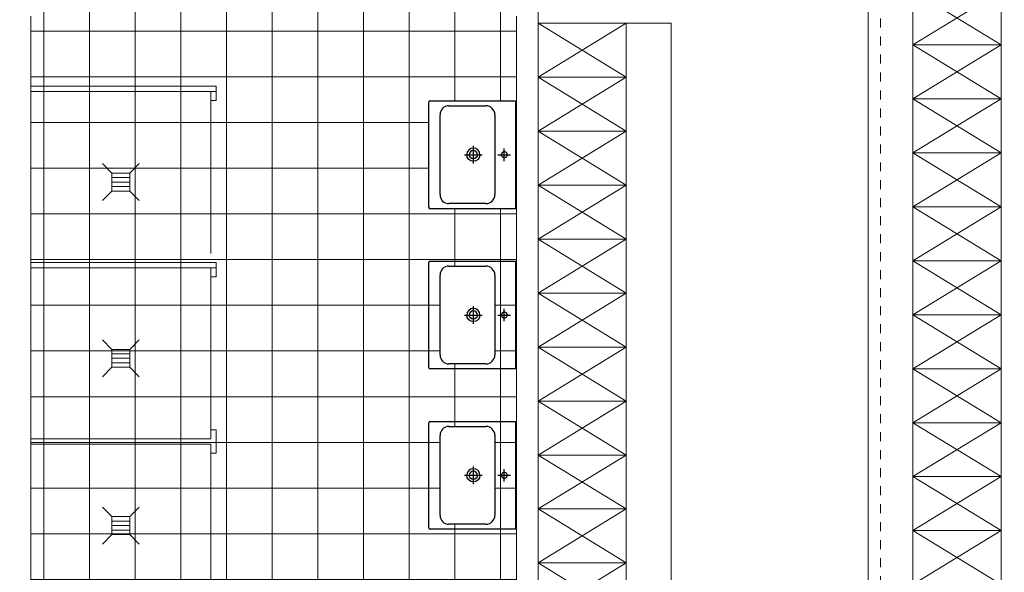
# Model space of a CAD drawing. Header units: millimetres. Extents: x -604189 to 881711, y -381903 to -7297.
# Tile 130 of 256: x -590526 to -585051, y -169922 to -166850. Entities that reach past the tile are written whole.
import ezdxf

# ---------------------------------------------------------------- set-up
doc = ezdxf.new("R2010")
doc.units = ezdxf.units.MM
doc.header["$LTSCALE"] = 100
doc.linetypes.add('0.5_0.5', pattern=[1, 0.5, -0.5])
doc.linetypes.add('ACAD_ISO04W100', pattern=[30.5, 24, -3, 0.5, -3])
doc.layers.get('Defpoints').update_dxf_attribs({"color": 30})
for name, color, linetype, lineweight in [('2D - Ogólne_Nr_Pióra__10', 14, 'Continuous', 0), ('Konstrukcja - Ściany zew_Nr_Pióra__1', 155, 'Continuous', 35), ('Konstrukcja - Ściany zew_Nr_Pióra__41', 143, 'Continuous', 15), ('sciany zewnetrzne_Nr_Pióra__10', 14, 'Continuous', 0), ('strop osie', 80, 'ACAD_ISO04W100', 5), ('wyposazenie_Nr_Pióra__10', 14, 'Continuous', 0)]:
    doc.layers.add(name, color=color, linetype=linetype, lineweight=lineweight)
doc.layers.add('OPIS', color=7, linetype='Continuous')
doc.styles.get("Standard").update_dxf_attribs({"font": 'romans.shx', "width": 0.5})
doc.linetypes.add('Fala', pattern='A,0,0,[1,72_Sulnówko_POWYK_06_A_20141212_rys_21.Shx,S=0.223986,R=0,X=0,Y=0],-28.222222,0', length=28.222222)
doc.dimstyles.new('1 50', dxfattribs={"dimtxt": 150, "dimasz": 80, "dimexe": 1, "dimexo": 1, "dimgap": 20, "dimtad": 1, "dimdec": 0, "dimlfac": 0.1, "dimtxsty": 'Standard', "dimblk": 'ARCHTICK', "dimcen": 200, "dimclrd": 2, "dimadec": 1, "dimazin": 0, "dimtfac": 1, "dimtdec": 0, "dimtmove": 0, "dimatfit": 3, "dimldrblk": 'ARCHTICK', "dimfxl": 120, "dimfxlon": 1, "dimtfill": 1, "dimarcsym": 0})

# ---------------------------------------------------------------- blocks, each defined once
blk = doc.blocks.new('_ArchTick')
at = {"layer": 'strop osie', "color": 0, "const_width": 0.15}
blk.add_lwpolyline([(-0.5, -0.5), (0.5, 0.5)], dxfattribs=at)
blk = doc.blocks.new('*D3294')
at = {"layer": 'Defpoints', "color": 0, "linetype": 'ByBlock', "lineweight": 5, "transparency": 16777216}
for p in [(-595783.1, -159420.3), (-593748.9, -159420.3), (-552118.9, -179940.3)]:
    blk.add_point(p, dxfattribs=at)
at = {"layer": 'OPIS', "color": 0, "linetype": 'Continuous', "lineweight": -2, "transparency": 16777216}
for p, q in [((-595723.1, -159420.3), (-595784.1, -159420.3)), ((-595723.1, -179940.3), (-595784.1, -179940.3))]:
    blk.add_line(p, q, dxfattribs=at)
at = {"layer": 'OPIS', "color": 2, "lineweight": -2, "transparency": 16777216}
blk.add_line((-595783.1, -179940.3), (-595783.1, -159420.3), dxfattribs=at)
at = {"layer": 'OPIS', "color": 2, "linetype": 'ByBlock', "lineweight": -2, "transparency": 16777216, "xscale": 80, "yscale": 80, "zscale": 80}
for p, rotation in [((-595783.1, -159420.3), 90), ((-595783.1, -179940.3), 270)]:
    blk.add_blockref('_ArchTick', p, dxfattribs=dict(at, rotation=rotation))
at = {"layer": 'OPIS', "color": 0, "linetype": 'ByBlock', "lineweight": 13, "transparency": 16777216, "insert": (-595878.1, -169680.3), "char_height": 150, "attachment_point": 5, "rotation": 90, "bg_fill": 3, "box_fill_scale": 1.1, "bg_fill_color": 256, "bg_fill_true_color": 13158600, "bg_fill_transparency": 0}
blk.add_mtext('2052', dxfattribs=at)

msp = doc.modelspace()

# ---------------------------------------------------------------- hatches: boundary and pattern name
at = {"layer": 'OPIS', "linetype": 'ByBlock', "lineweight": 15}
h = msp.add_hatch(dxfattribs=at)
h.set_pattern_fill('ANSI37', color=0, scale=80, angle=45)
h.set_pattern_definition([(90, (-306927.96, 32475.8), (-254, 0), []), (180, (-306927.96, 32475.8), (-3e-14, -254), [])])
edge = h.paths.add_edge_path()
edge.add_arc((-587934.1, -167378.9), 50, 0, 90)
edge.add_line((-587934.1, -167328.9), (-588139.1, -167328.9))
edge.add_arc((-588139.1, -167378.9), 50, 89.9996, 180)
edge.add_line((-588189.1, -167378.9), (-588189.1, -167822.9))
edge.add_arc((-588139.1, -167822.9), 50, 180, 270)
edge.add_line((-588139.1, -167872.9), (-587934.1, -167872.9))
edge.add_arc((-587934.1, -167822.9), 50, 270.0014, 360)
edge.add_line((-587884.1, -167822.9), (-587884.1, -167378.9))
edge = h.paths.add_edge_path()
edge.add_arc((-587934.1, -167378.9), 50, 0, 90)
edge.add_line((-587934.1, -167328.9), (-588139.1, -167328.9))
edge.add_arc((-588139.1, -167378.9), 50, 89.9996, 180)
edge.add_line((-588189.1, -167378.9), (-588189.1, -167822.9))
edge.add_arc((-588139.1, -167822.9), 50, 180, 270)
edge.add_line((-588139.1, -167872.9), (-587934.1, -167872.9))
edge.add_arc((-587934.1, -167822.9), 50, 270.0014, 360)
edge.add_line((-587884.1, -167822.9), (-587884.1, -167378.9))
edge = h.paths.add_edge_path()
edge.add_line((-588244.1, -167300.9), (-587769.1, -167300.9))
edge.add_line((-587769.1, -167300.9), (-587769.1, -167900.9))
edge.add_line((-587769.1, -167900.9), (-588243.8, -167900.9))
edge.add_arc((-588244.1, -167892.9), 8, 180, 272.1285, ccw=False)
edge.add_line((-588252.1, -167892.9), (-588252.1, -167308.9))
edge.add_arc((-588244.1, -167308.9), 8, 90.0036, 180, ccw=False)
h.paths.add_polyline_path([(-589864.9, -164217.8), (-589865, -164223.1), (-589865.1, -164228.4), (-589865.2, -164233.6), (-589865.2, -164238.9), (-589865.3, -164244.1), (-589865.4, -164249.4), (-589865.5, -164254.7), (-589865.6, -164259.9), (-589865.7, -164265.2), (-589865.8, -164270.5), (-589865.9, -164275.7), (-589866, -164281), (-589866.1, -164286.2), (-589866.2, -164291.5), (-589866.3, -164296.8), (-589866.4, -164302), (-589866.5, -164307.3), (-589866.6, -164312.6), (-589866.7, -164317.8), (-589866.9, -164323.1), (-589867, -164328.3), (-589867.1, -164333.6), (-589867.2, -164338.9), (-589867.4, -164344.1), (-589867.5, -164349.4), (-589867.6, -164354.7), (-589867.8, -164359.9), (-589867.9, -164365.2), (-589868, -164370.4), (-589868.2, -164375.7), (-589868.3, -164381), (-589868.5, -164386.2), (-589868.6, -164391.5), (-589868.8, -164396.7), (-589869, -164402), (-590219.5, -164402), (-590219.7, -164396.2), (-590219.8, -164390.4), (-590220, -164384.6), (-590220.2, -164378.8), (-590220.3, -164373), (-590220.5, -164367.2), (-590220.6, -164361.4), (-590220.8, -164355.6), (-590220.9, -164349.8), (-590221.1, -164343.9), (-590221.2, -164338.1), (-590221.4, -164332.3), (-590221.5, -164326.5), (-590221.6, -164320.7), (-590221.8, -164314.9), (-590221.9, -164309.1), (-590222, -164303.3), (-590222.2, -164297.5), (-590222.3, -164291.7), (-590222.4, -164285.9), (-590222.5, -164280.1), (-590222.6, -164274.3), (-590222.7, -164268.5), (-590222.8, -164262.7), (-590222.9, -164256.8), (-590223, -164251), (-590223.1, -164245.2), (-590223.2, -164239.4), (-590223.3, -164233.6), (-590223.4, -164227.8), (-590223.5, -164222), (-590223.5, -164216.2), (-590223.6, -164210.4), (-590223.7, -164204.6), (-590223.8, -164198.8), (-590223.8, -164193), (-590223.9, -164187.2), (-590223.9, -164181.4), (-590224, -164175.5), (-590224.1, -164169.7), (-590224.1, -164163.9), (-590224.1, -164158.1), (-590224.2, -164152.3), (-590224.2, -164146.5), (-590224.3, -164140.7), (-590224.3, -164134.9), (-590224.3, -164129.1), (-590224.4, -164123.3), (-590224.4, -164117.5), (-590224.4, -164111.7), (-590224.4, -164105.8), (-590224.5, -164100), (-590224.5, -164094.2), (-590224.5, -164088.4), (-590224.5, -164082.6), (-590224.4, -164076.8), (-590224.4, -164071), (-590224.3, -164065.2), (-590224.3, -164059.4), (-590224.2, -164053.6), (-590224.1, -164047.8), (-590223.9, -164042), (-590223.8, -164036.2), (-590223.6, -164030.4), (-590223.4, -164024.6), (-590223.2, -164018.7), (-590222.9, -164012.9), (-590222.6, -164007.1), (-590222.3, -164001.3), (-590222, -163995.5), (-590221.6, -163989.7), (-590221.2, -163984), (-590220.8, -163978.2), (-590220.3, -163972.4), (-590219.8, -163966.6), (-590219.1, -163960.8), (-590218.4, -163955.1), (-590217.6, -163949.3), (-590216.7, -163943.6), (-590215.6, -163937.9), (-590214.4, -163932.2), (-590212.9, -163926.6), (-590211.3, -163921), (-590209.4, -163915.5), (-590207.2, -163910.1), (-590204.7, -163904.9), (-590201.9, -163899.8), (-590198.6, -163895), (-590194.9, -163890.6), (-590190.7, -163886.6), (-590186.1, -163883), (-590181.2, -163879.8), (-590176.1, -163877.1), (-590170.8, -163874.8), (-590165.3, -163872.8), (-590159.8, -163871.1), (-590154.2, -163869.6), (-590148.5, -163868.4), (-590142.7, -163867.4), (-590137, -163866.6), (-590131.2, -163865.9), (-590125.5, -163865.3), (-590119.7, -163864.8), (-590113.9, -163864.3), (-590108.1, -163864), (-590102.3, -163863.6), (-590096.5, -163863.4), (-590090.7, -163863.2), (-590084.9, -163863), (-590079.1, -163862.9), (-590073.3, -163862.8), (-590067.5, -163862.8), (-590061.6, -163862.7), (-590055.8, -163862.7), (-590050, -163862.7), (-590044.2, -163862.7), (-590039, -163862.7), (-590033.7, -163862.7), (-590028.4, -163862.7), (-590023.2, -163862.7), (-590017.9, -163862.8), (-590012.6, -163862.9), (-590007.4, -163862.9), (-590002.1, -163863.1), (-589996.9, -163863.2), (-589991.6, -163863.4), (-589986.3, -163863.6), (-589981.1, -163863.9), (-589975.8, -163864.2), (-589970.6, -163864.6), (-589965.3, -163865.1), (-589960.1, -163865.6), (-589954.9, -163866.2), (-589949.6, -163866.8), (-589944.4, -163867.6), (-589939.3, -163868.6), (-589934.1, -163869.7), (-589929, -163871), (-589924, -163872.5), (-589919, -163874.2), (-589914.2, -163876.3), (-589909.4, -163878.6), (-589904.9, -163881.3), (-589900.6, -163884.3), (-589896.6, -163887.7), (-589892.9, -163891.4), (-589889.5, -163895.5), (-589886.6, -163899.8), (-589884, -163904.4), (-589881.6, -163909.1), (-589879.6, -163914), (-589877.8, -163918.9), (-589876.2, -163923.9), (-589874.9, -163929), (-589873.6, -163934.1), (-589872.6, -163939.3), (-589871.6, -163944.5), (-589870.8, -163949.7), (-589870, -163954.9), (-589869.4, -163960.1), (-589868.8, -163965.3), (-589868.3, -163970.6), (-589867.8, -163975.8), (-589867.4, -163981.1), (-589867, -163986.3), (-589866.7, -163991.6), (-589866.4, -163996.8), (-589866.1, -164002.1), (-589865.8, -164007.3), (-589865.5, -164012.6), (-589865.3, -164017.8), (-589865.1, -164023.1), (-589864.9, -164028.4), (-589864.8, -164033.6), (-589864.6, -164038.9), (-589864.5, -164044.1), (-589864.4, -164049.4), (-589864.3, -164054.7), (-589864.2, -164059.9), (-589864.1, -164065.2), (-589864, -164070.5), (-589864, -164075.7), (-589864, -164081), (-589864, -164086.2), (-589864, -164091.5), (-589864, -164096.8), (-589864, -164102), (-589864, -164107.3), (-589864, -164112.6), (-589864.1, -164117.8), (-589864.1, -164123.1), (-589864.1, -164128.4), (-589864.1, -164133.6), (-589864.2, -164138.9), (-589864.2, -164144.1), (-589864.2, -164149.4), (-589864.3, -164154.7), (-589864.3, -164159.9), (-589864.4, -164165.2), (-589864.4, -164170.5), (-589864.4, -164175.7), (-589864.5, -164181), (-589864.6, -164186.3), (-589864.6, -164191.5), (-589864.7, -164196.8), (-589864.7, -164202), (-589864.8, -164207.3), (-589864.9, -164212.6)])
h.paths.add_polyline_path([(-590463.9, -164407.1), (-587763.9, -164407.1), (-587763.9, -162910.8), (-590463.9, -162910.8)])
h.paths.add_polyline_path([(-590295.7, -164839.2), (-590289.9, -164839.1), (-590284.1, -164839), (-590278.3, -164838.9), (-590272.5, -164838.9), (-590266.7, -164838.8), (-590260.9, -164838.7), (-590255.1, -164838.6), (-590249.3, -164838.5), (-590243.5, -164838.5), (-590237.6, -164838.4), (-590231.8, -164838.3), (-590226, -164838.3), (-590220.2, -164838.2), (-590214.4, -164838.1), (-590208.6, -164838.1), (-590202.8, -164838), (-590197, -164838), (-590191.2, -164838), (-590185.4, -164837.9), (-590179.6, -164837.9), (-590173.8, -164837.8), (-590168, -164837.8), (-590162.1, -164837.8), (-590156.3, -164837.8), (-590150.5, -164837.7), (-590144.7, -164837.7), (-590138.9, -164837.7), (-590133.1, -164837.7), (-590127.3, -164837.7), (-590121.5, -164837.7), (-590115.7, -164837.7), (-590109.9, -164837.7), (-590104.1, -164837.8), (-590098.3, -164837.9), (-590092.5, -164838), (-590086.6, -164838.1), (-590080.8, -164838.2), (-590075, -164838.4), (-590069.2, -164838.6), (-590063.4, -164838.8), (-590057.6, -164839), (-590051.8, -164839.2), (-590046, -164839.5), (-590040.2, -164839.8), (-590034.4, -164840.1), (-590028.6, -164840.5), (-590022.8, -164840.9), (-590017, -164841.3), (-590011.2, -164841.8), (-590005.5, -164842.4), (-589999.7, -164843), (-589993.9, -164843.7), (-589988.2, -164844.5), (-589982.4, -164845.5), (-589976.7, -164846.5), (-589971.1, -164847.8), (-589965.4, -164849.2), (-589959.9, -164850.8), (-589954.4, -164852.7), (-589949, -164854.9), (-589943.7, -164857.4), (-589938.7, -164860.3), (-589933.9, -164863.6), (-589929.5, -164867.3), (-589925.4, -164871.5), (-589921.8, -164876), (-589918.7, -164880.9), (-589916, -164886), (-589913.6, -164891.4), (-589911.6, -164896.8), (-589909.9, -164902.4), (-589908.5, -164908), (-589907.3, -164913.7), (-589906.3, -164919.4), (-589905.5, -164925.1), (-589904.8, -164930.9), (-589904.2, -164936.7), (-589903.6, -164942.5), (-589903.2, -164948.3), (-589902.8, -164954.1), (-589902.5, -164959.9), (-589902.3, -164965.7), (-589902.1, -164971.5), (-589901.9, -164977.3), (-589901.8, -164983.1), (-589901.7, -164988.9), (-589901.6, -164994.7), (-589901.6, -165000.5), (-589901.6, -165006.3), (-589901.6, -165012.1), (-589901.6, -165017.9), (-589901.6, -165023.2), (-589901.6, -165028.4), (-589901.6, -165033.7), (-589901.6, -165039), (-589901.7, -165044.2), (-589901.7, -165049.5), (-589901.8, -165054.8), (-589901.9, -165060), (-589902.1, -165065.3), (-589902.3, -165070.5), (-589902.5, -165075.8), (-589902.8, -165081.1), (-589903.1, -165086.3), (-589903.5, -165091.6), (-589903.9, -165096.8), (-589904.5, -165102), (-589905, -165107.3), (-589905.7, -165112.5), (-589906.5, -165117.7), (-589907.4, -165122.9), (-589908.5, -165128), (-589909.8, -165133.1), (-589911.3, -165138.2), (-589913.1, -165143.1), (-589915.1, -165148), (-589917.5, -165152.7), (-589920.1, -165157.2), (-589923.1, -165161.6), (-589926.5, -165165.6), (-589930.3, -165169.3), (-589934.3, -165172.6), (-589938.7, -165175.6), (-589943.3, -165178.2), (-589948, -165180.5), (-589952.8, -165182.5), (-589957.8, -165184.3), (-589962.8, -165185.9), (-589967.9, -165187.3), (-589973, -165188.5), (-589978.2, -165189.6), (-589983.3, -165190.5), (-589988.5, -165191.4), (-589993.7, -165192.1), (-589999, -165192.7), (-590004.2, -165193.3), (-590009.4, -165193.8), (-590014.7, -165194.3), (-590019.9, -165194.7), (-590025.2, -165195.1), (-590030.4, -165195.5), (-590035.7, -165195.8), (-590040.9, -165196.1), (-590046.2, -165196.3), (-590051.5, -165196.6), (-590056.7, -165196.8), (-590062, -165197), (-590067.2, -165197.2), (-590072.5, -165197.4), (-590077.8, -165197.5), (-590083, -165197.7), (-590088.3, -165197.8), (-590093.5, -165197.9), (-590098.8, -165198), (-590104.1, -165198), (-590109.3, -165198.1), (-590114.6, -165198.1), (-590119.9, -165198.2), (-590125.1, -165198.2), (-590130.4, -165198.2), (-590135.6, -165198.2), (-590140.9, -165198.2), (-590146.2, -165198.1), (-590151.4, -165198.1), (-590156.7, -165198.1), (-590162, -165198.1), (-590167.2, -165198), (-590172.5, -165198), (-590177.8, -165198), (-590183, -165197.9), (-590188.3, -165197.9), (-590193.5, -165197.9), (-590198.8, -165197.8), (-590204.1, -165197.8), (-590209.3, -165197.7), (-590214.6, -165197.7), (-590219.9, -165197.6), (-590225.1, -165197.6), (-590230.4, -165197.5), (-590235.6, -165197.5), (-590240.9, -165197.4), (-590246.2, -165197.3), (-590251.4, -165197.3), (-590256.7, -165197.2), (-590262, -165197.1), (-590267.2, -165197.1), (-590272.5, -165197), (-590277.8, -165196.9), (-590283, -165196.8), (-590288.3, -165196.7), (-590293.5, -165196.7), (-590298.8, -165196.6), (-590304.1, -165196.5), (-590309.3, -165196.4), (-590314.6, -165196.3), (-590319.9, -165196.2), (-590325.1, -165196.1), (-590330.4, -165196), (-590335.6, -165195.9), (-590340.9, -165195.8), (-590346.2, -165195.6), (-590351.4, -165195.5), (-590356.7, -165195.4), (-590362, -165195.3), (-590367.2, -165195.2), (-590372.5, -165195), (-590377.7, -165194.9), (-590383, -165194.8), (-590388.3, -165194.7), (-590393.5, -165194.5), (-590398.8, -165194.4), (-590404, -165194.2), (-590409.3, -165194.1), (-590414.6, -165194), (-590419.8, -165193.8), (-590425.1, -165193.7), (-590430.4, -165193.5), (-590435.6, -165193.3), (-590440.9, -165193.2), (-590440.9, -164842.7), (-590435.1, -164842.5), (-590429.3, -164842.3), (-590423.5, -164842.1), (-590417.7, -164842), (-590411.8, -164841.8), (-590406, -164841.7), (-590400.2, -164841.5), (-590394.4, -164841.3), (-590388.6, -164841.2), (-590382.8, -164841), (-590377, -164840.9), (-590371.2, -164840.8), (-590365.4, -164840.6), (-590359.6, -164840.5), (-590353.8, -164840.4), (-590348, -164840.2), (-590342.2, -164840.1), (-590336.4, -164840), (-590330.6, -164839.9), (-590324.8, -164839.8), (-590318.9, -164839.6), (-590313.1, -164839.5), (-590307.3, -164839.4), (-590301.5, -164839.3)])
edge = h.paths.add_edge_path()
edge.add_arc((-590093.9, -162268.5), 50, 0, 90.0004)
edge.add_line((-590093.9, -162218.5), (-590298.9, -162218.5))
edge.add_arc((-590298.9, -162268.5), 50, 90.0009, 180)
edge.add_line((-590348.9, -162268.5), (-590348.9, -162712.5))
edge.add_arc((-590298.9, -162712.5), 50, 180, 270.0022)
edge.add_line((-590298.9, -162762.5), (-590093.9, -162762.5))
edge.add_arc((-590093.9, -162712.5), 50, 270.0009, 360)
edge.add_line((-590043.9, -162712.5), (-590043.9, -162268.5))
edge = h.paths.add_edge_path()
edge.add_arc((-590093.9, -161668.5), 50, 0, 90.0004)
edge.add_line((-590093.9, -161618.5), (-590298.9, -161618.5))
edge.add_arc((-590298.9, -161668.5), 50, 90.0009, 180)
edge.add_line((-590348.9, -161668.5), (-590348.9, -162112.5))
edge.add_arc((-590298.9, -162112.5), 50, 180, 270.0022)
edge.add_line((-590298.9, -162162.5), (-590093.9, -162162.5))
edge.add_arc((-590093.9, -162112.5), 50, 270.0009, 360)
edge.add_line((-590043.9, -162112.5), (-590043.9, -161668.5))
h.paths.add_polyline_path([(-590463.9, -162790.5), (-587763.9, -162790.5), (-587763.9, -161590.5), (-590463.9, -161590.5)])
edge = h.paths.add_edge_path()
edge.add_arc((-588139.1, -168270), 50, 89.9996, 180)
edge.add_line((-588189.1, -168270), (-588189.1, -168714))
edge.add_arc((-588139.1, -168714), 50, 180, 270)
edge.add_line((-588139.1, -168764), (-587934.1, -168764))
edge.add_arc((-587934.1, -168714), 50, 270.0014, 360)
edge.add_line((-587884.1, -168714), (-587884.1, -168270))
edge.add_arc((-587934.1, -168270), 50, 0, 90)
edge.add_line((-587934.1, -168220), (-588139.1, -168220))
edge = h.paths.add_edge_path()
edge.add_arc((-587934.1, -169161.1), 50, 0, 90)
edge.add_line((-587934.1, -169111.1), (-588139.1, -169111.1))
edge.add_arc((-588139.1, -169161.1), 50, 89.9996, 180)
edge.add_line((-588189.1, -169161.1), (-588189.1, -169605.1))
edge.add_arc((-588139.1, -169605.1), 50, 180, 270)
edge.add_line((-588139.1, -169655.1), (-587934.1, -169655.1))
edge.add_arc((-587934.1, -169605.1), 50, 270.0014, 360)
edge.add_line((-587884.1, -169605.1), (-587884.1, -169161.1))
edge = h.paths.add_edge_path()
edge.add_arc((-588139.1, -170052.1), 50, 89.9996, 180)
edge.add_line((-588189.1, -170052.1), (-588189.1, -170496.1))
edge.add_arc((-588139.1, -170496.1), 50, 180, 270)
edge.add_line((-588139.1, -170546.1), (-587934.1, -170546.2))
edge.add_arc((-587934.1, -170496.2), 50, 270.0014, 360)
edge.add_line((-587884.1, -170496.2), (-587884.1, -170052.2))
edge.add_arc((-587934.1, -170052.2), 50, 0, 90)
edge.add_line((-587934.1, -170002.2), (-588139.1, -170002.1))
edge = h.paths.add_edge_path()
edge.add_arc((-588139.1, -170943.2), 50, 89.9996, 180)
edge.add_line((-588189.1, -170943.2), (-588189.1, -171387.2))
edge.add_arc((-588139.1, -171387.2), 50, 180, 270)
edge.add_line((-588139.1, -171437.2), (-587934.1, -171437.2))
edge.add_arc((-587934.1, -171387.2), 50, 270.0014, 360)
edge.add_line((-587884.1, -171387.2), (-587884.1, -170943.2))
edge.add_arc((-587934.1, -170943.2), 50, 0, 90)
edge.add_line((-587934.1, -170893.2), (-588139.1, -170893.2))
h.paths.add_polyline_path([(-587763.9, -164527.3), (-590463.9, -164527.3), (-590463.9, -171970.3), (-587763.9, -171970.3)])

# ---------------------------------------------------------------- linework, layer by layer
at = {"layer": 'Konstrukcja - Ściany zew_Nr_Pióra__1', "color": 0, "linetype": 'Continuous', "lineweight": 18}
for p, q in [((-585068.9, -161590.5), (-585068.9, -171970.3)), ((-587643.9, -166730.5), (-587643.9, -171970.3)), ((-590463.9, -166830.5), (-590463.9, -171970.3)), ((-587763.9, -171970.3), (-587763.9, -166830.5))]:
    msp.add_line(p, q, dxfattribs=at)

# ---------------------------------------------------------------- next in the draw order: dimensions: what is measured, and where the dimension line sits
at = {"layer": 'OPIS', "color": 0, "linetype": 'ByBlock', "lineweight": 13}
dim = msp.add_linear_dim(base=(-595783.1, -159420.3), p1=(-552118.9, -179940.3), p2=(-593748.9, -159420.3), angle=90, dimstyle='1 50', override={"dimtmove": 1, "dimfxl": 60, "dimarcsym": 1}, dxfattribs=at)
dim.commit()
dim.dimension.update_dxf_attribs({"geometry": '*D3294', "text_midpoint": (-595878.1, -169680.3)})

# ---------------------------------------------------------------- next in the draw order: hatches: boundary and pattern name
at = {"layer": 'OPIS', "linetype": '0.5_0.5', "lineweight": 13}
h = msp.add_hatch(dxfattribs=at)
h.set_pattern_fill('ANSI37', color=0, scale=130)
h.set_pattern_definition([(45, (-597218.54, 256668.8), (-291.85832, 291.85832), []), (135, (-597218.54, 256668.8), (-291.85832, -291.85832), [])])
edge = h.paths.add_edge_path(flags=16)
edge.add_line((-570958.9, -168985.3), (-571058.9, -168985.3))
edge.add_line((-571058.9, -168985.3), (-572598.9, -168985.3))
edge.add_line((-572598.9, -168985.3), (-572598.9, -170470.3))
edge.add_line((-572598.9, -170470.3), (-570825.8, -170470.3))
edge.add_arc((-570508.9, -170339.1), 342.9, 180, 202.4936, ccw=False)
edge.add_arc((-570508.9, -170339.1), 342.9, 90, 180, ccw=False)
edge.add_line((-570508.9, -169996.2), (-570508.9, -169764.7))
edge.add_arc((-570058.9, -168985.3), 900, 180, 240, ccw=False)
edge = h.paths.add_edge_path(flags=17)
edge.add_line((-569358.9, -170085.3), (-569358.9, -168985.3))
edge.add_line((-569358.9, -168985.3), (-569358.9, -168985.3))
edge.add_line((-569358.9, -168985.3), (-569958.9, -168985.3))
edge.add_line((-569958.9, -168985.3), (-570058.9, -168985.3))
edge.add_line((-570058.9, -168985.3), (-570058.9, -168925.3))
edge.add_line((-570058.9, -168925.3), (-569958.9, -168925.3))
edge.add_line((-569958.9, -168925.3), (-569958.9, -168865.3))
edge.add_line((-569958.9, -168865.3), (-569358.9, -168865.3))
edge.add_line((-569358.9, -168865.3), (-569358.9, -166865.3))
edge.add_line((-569358.9, -166865.3), (-574098.9, -166865.3))
edge.add_line((-574098.9, -166865.3), (-574098.9, -171970.3))
edge.add_line((-574098.9, -171970.3), (-572608.9, -171970.3))
edge.add_line((-572608.9, -171970.3), (-571504.9, -170590.3))
edge.add_line((-571504.9, -170590.3), (-572718.9, -170590.3))
edge.add_line((-572718.9, -170590.3), (-572718.9, -168865.3))
edge.add_line((-572718.9, -168865.3), (-571058.9, -168865.3))
edge.add_line((-571058.9, -168865.3), (-571058.9, -168925.3))
edge.add_line((-571058.9, -168925.3), (-570958.9, -168925.3))
edge.add_line((-570958.9, -168925.3), (-570958.9, -168985.3))
edge.add_arc((-570058.9, -168985.3), 900, 180, 240)
edge.add_line((-570508.9, -169764.7), (-570508.9, -169996.2))
edge.add_arc((-570508.9, -170339.1), 342.9, 0, 90, ccw=False)
edge.add_arc((-570508.9, -170339.1), 342.9, 208.9799, 360, ccw=False)
edge.add_line((-570808.9, -170505.3), (-570808.9, -171171.1))
edge.add_arc((-570808.9, -171220.3), 49.2, 0, 90, ccw=False)
edge.add_arc((-570808.9, -171220.3), 49.2, 270, 360, ccw=False)
edge.add_line((-570808.9, -171269.5), (-570808.9, -171970.3))
edge.add_line((-570808.9, -171970.3), (-569358.9, -171970.3))
edge.add_line((-569358.9, -171970.3), (-569358.9, -170085.3))
h.paths.add_polyline_path([(-561118.9, -159870.3), (-590334.7, -159870.3), (-590334.7, -161470.3), (-562318.9, -161470.3), (-562318.9, -172095.3), (-561118.9, -172095.3), (-561118.9, -168350.3), (-552073.9, -168350.3), (-552073.9, -167150.3), (-561118.9, -167150.3)])
h.paths.add_polyline_path([(-572856.9, -169813.7), (-569451.1, -169813.7), (-569451.1, -169408.7), (-572856.9, -169408.7)], flags=16)

# ---------------------------------------------------------------- next in the draw order: linework, layer by layer
at = {"color": 0, "linetype": '0.5_0.5', "lineweight": 9}
msp.add_line((-585740.3, -157543.3), (-585740.3, -174408.4), dxfattribs=at)
at = {"color": 0}
for p, q in [((-588252.1, -167892.9), (-588252.1, -167308.9)), ((-588244.1, -167300.9), (-587769.1, -167300.9)), ((-587769.1, -167300.9), (-587769.1, -167900.9)), ((-588189.1, -167822.9), (-588189.1, -167378.9)), ((-588139.1, -167328.9), (-587934.1, -167328.9)), ((-587884.1, -167378.9), (-587884.1, -167822.9)), ((-587934.1, -167872.9), (-588139.1, -167872.9)), ((-587769.1, -167900.9), (-588244.1, -167900.9)), ((-588252.1, -168784), (-588252.1, -168200)), ((-588244.1, -168192), (-587769.1, -168192)), ((-587769.1, -168192), (-587769.1, -168792)), ((-588139.1, -168220), (-587934.1, -168220)), ((-588189.1, -168714), (-588189.1, -168270)), ((-587884.1, -168270), (-587884.1, -168714)), ((-587769.1, -168792), (-588244.1, -168792)), ((-587934.1, -168764), (-588139.1, -168764)), ((-588252.1, -169675.1), (-588252.1, -169091.1)), ((-588244.1, -169083.1), (-587769.1, -169083.1)), ((-588139.1, -169111.1), (-587934.1, -169111.1)), ((-587769.1, -169083.1), (-587769.1, -169683.1)), ((-588189.1, -169605.1), (-588189.1, -169161.1)), ((-587884.1, -169161.1), (-587884.1, -169605.1)), ((-587934.1, -169655.1), (-588139.1, -169655.1)), ((-587769.1, -169683.1), (-588244.1, -169683.1))]:
    msp.add_line(p, q, dxfattribs=at)
for points in [[(-587967, -167600.9), (-587969.8, -167586.9), (-587977.7, -167575), (-587989.6, -167567.2), (-588003.6, -167564.3), (-588017.6, -167567.2), (-588029.5, -167575), (-588037.4, -167586.9), (-588040.2, -167600.9)], [(-587967, -167600.9), (-587969.8, -167614.9), (-587977.7, -167626.8), (-587989.6, -167634.7), (-588003.6, -167637.5), (-588017.6, -167634.7), (-588029.5, -167626.8), (-588037.4, -167614.9), (-588040.2, -167600.9)], [(-587980.7, -167600.9), (-587982.5, -167592.2), (-587987.4, -167584.8), (-587994.9, -167579.9), (-588003.6, -167578.1), (-588012.3, -167579.8), (-588019.7, -167584.8), (-588024.7, -167592.2), (-588026.4, -167600.9)], [(-587980.7, -167600.9), (-587982.5, -167609.7), (-587987.4, -167617.1), (-587994.9, -167622), (-588003.6, -167623.8), (-588012.3, -167622), (-588019.7, -167617.1), (-588024.7, -167609.6), (-588026.4, -167600.9)], [(-587967, -168492), (-587969.8, -168478), (-587977.7, -168466.1), (-587989.6, -168458.2), (-588003.6, -168455.4), (-588017.6, -168458.2), (-588029.5, -168466.1), (-588037.4, -168478), (-588040.2, -168492)], [(-587980.7, -168492), (-587982.5, -168483.3), (-587987.4, -168475.9), (-587994.9, -168470.9), (-588003.6, -168469.2), (-588012.3, -168470.9), (-588019.7, -168475.8), (-588024.7, -168483.3), (-588026.4, -168492)], [(-587967, -168492), (-587969.8, -168506), (-587977.7, -168517.9), (-587989.6, -168525.8), (-588003.6, -168528.6), (-588017.6, -168525.8), (-588029.5, -168517.9), (-588037.4, -168506), (-588040.2, -168492)], [(-587980.7, -168492), (-587982.5, -168500.7), (-587987.4, -168508.2), (-587994.9, -168513.1), (-588003.6, -168514.8), (-588012.3, -168513.1), (-588019.7, -168508.2), (-588024.7, -168500.7), (-588026.4, -168492)], [(-587967, -169383.1), (-587969.8, -169369.1), (-587977.7, -169357.2), (-587989.6, -169349.3), (-588003.6, -169346.5), (-588017.6, -169349.3), (-588029.5, -169357.2), (-588037.4, -169369.1), (-588040.2, -169383.1)], [(-587967, -169383.1), (-587969.8, -169397.1), (-587977.7, -169409), (-587989.6, -169416.9), (-588003.6, -169419.7), (-588017.6, -169416.9), (-588029.5, -169409), (-588037.4, -169397.1), (-588040.2, -169383.1)], [(-587980.7, -169383.1), (-587982.5, -169374.3), (-587987.4, -169366.9), (-587994.9, -169362), (-588003.6, -169360.2), (-588012.3, -169362), (-588019.7, -169366.9), (-588024.7, -169374.4), (-588026.4, -169383.1)], [(-587980.7, -169383.1), (-587982.5, -169391.8), (-587987.4, -169399.2), (-587994.9, -169404.2), (-588003.6, -169405.9), (-588012.3, -169404.2), (-588019.7, -169399.2), (-588024.7, -169391.8), (-588026.4, -169383.1)]]:
    msp.add_lwpolyline(points, dxfattribs=at)
for points in [[(-587831.8, -167618.4), (-587819.4, -167613.3), (-587814.3, -167600.9), (-587819.4, -167588.6), (-587831.8, -167583.4), (-587844.2, -167588.6), (-587849.3, -167600.9), (-587844.2, -167613.3)], [(-587831.8, -168509.5), (-587819.4, -168504.4), (-587814.3, -168492), (-587819.4, -168479.6), (-587831.8, -168474.5), (-587844.2, -168479.6), (-587849.3, -168492), (-587844.2, -168504.4)], [(-587831.8, -169400.6), (-587819.4, -169395.5), (-587814.3, -169383.1), (-587819.4, -169370.7), (-587831.8, -169365.6), (-587844.2, -169370.7), (-587849.3, -169383.1), (-587844.2, -169395.5)]]:
    msp.add_lwpolyline(points, close=True, dxfattribs=at)
for centre, radius, start, end in [((-588244.1, -167308.9), 8, 90, 180), ((-588139.1, -167378.9), 50, 90, 180), ((-587934.1, -167378.9), 50, 0, 90), ((-588139.1, -167822.9), 50, 180, 270), ((-587934.1, -167822.9), 50, 270, 0), ((-588244.1, -167892.9), 8, 180, 270), ((-588244.1, -168200), 8, 90, 180), ((-588139.1, -168270), 50, 90, 180), ((-587934.1, -168270), 50, 0, 90), ((-588139.1, -168714), 50, 180, 270), ((-587934.1, -168714), 50, 270, 0), ((-588244.1, -168784), 8, 180, 270), ((-588244.1, -169091.1), 8, 90, 180), ((-588139.1, -169161.1), 50, 90, 180), ((-587934.1, -169161.1), 50, 0, 90), ((-588139.1, -169605.1), 50, 180, 270), ((-587934.1, -169605.1), 50, 270, 0), ((-588244.1, -169675.1), 8, 180, 270)]:
    msp.add_arc(centre, radius, start, end, dxfattribs=at)
at = {"layer": '2D - Ogólne_Nr_Pióra__10', "color": 0, "linetype": 'Continuous'}
for p, q in [((-585808.9, -171790.5), (-585808.9, -164590.5)), ((-585558.9, -166990.5), (-585558.9, -166690.5)), ((-585068.9, -166990.5), (-585558.9, -166690.5)), ((-585558.9, -166990.5), (-585068.9, -166690.5)), ((-587643.9, -167170.3), (-587153.9, -166870.3)), ((-587153.9, -167170.3), (-587643.9, -166870.3)), ((-587643.9, -166870.3), (-586903.9, -166870.3)), ((-587153.9, -167170.3), (-587153.9, -166870.3)), ((-586903.9, -171970.3), (-586903.9, -166870.3)), ((-585558.9, -167290.5), (-585558.9, -166990.5)), ((-585068.9, -166990.5), (-585558.9, -166990.5)), ((-585068.9, -167290.5), (-585558.9, -166990.5)), ((-585558.9, -167290.5), (-585068.9, -166990.5)), ((-585068.9, -166990.5), (-585558.9, -166990.5)), ((-587643.9, -167170.3), (-587153.9, -167170.3)), ((-587643.9, -167470.3), (-587153.9, -167170.3)), ((-587153.9, -167470.3), (-587643.9, -167170.3)), ((-587643.9, -167170.3), (-587153.9, -167170.3)), ((-587153.9, -167470.3), (-587153.9, -167170.3)), ((-585558.9, -167590.5), (-585558.9, -167290.5)), ((-585068.9, -167290.5), (-585558.9, -167290.5)), ((-585068.9, -167590.5), (-585558.9, -167290.5)), ((-585558.9, -167590.5), (-585068.9, -167290.5)), ((-585068.9, -167290.5), (-585558.9, -167290.5)), ((-587643.9, -167470.3), (-587153.9, -167470.3)), ((-587643.9, -167770.3), (-587153.9, -167470.3)), ((-587153.9, -167770.3), (-587643.9, -167470.3)), ((-587643.9, -167470.3), (-587153.9, -167470.3)), ((-587153.9, -167770.3), (-587153.9, -167470.3)), ((-585558.9, -167890.5), (-585558.9, -167590.5)), ((-585068.9, -167590.5), (-585558.9, -167590.5)), ((-585068.9, -167890.5), (-585558.9, -167590.5)), ((-585558.9, -167890.5), (-585068.9, -167590.5)), ((-585068.9, -167590.5), (-585558.9, -167590.5)), ((-587643.9, -167770.3), (-587153.9, -167770.3)), ((-587643.9, -168070.3), (-587153.9, -167770.3)), ((-587153.9, -168070.3), (-587643.9, -167770.3)), ((-587643.9, -167770.3), (-587153.9, -167770.3)), ((-587153.9, -168070.3), (-587153.9, -167770.3)), ((-585558.9, -168190.5), (-585558.9, -167890.5)), ((-585068.9, -167890.5), (-585558.9, -167890.5)), ((-585068.9, -168190.5), (-585558.9, -167890.5)), ((-585558.9, -168190.5), (-585068.9, -167890.5)), ((-585068.9, -167890.5), (-585558.9, -167890.5)), ((-587643.9, -168070.3), (-587153.9, -168070.3)), ((-587643.9, -168370.3), (-587153.9, -168070.3)), ((-587153.9, -168370.3), (-587643.9, -168070.3)), ((-587643.9, -168070.3), (-587153.9, -168070.3)), ((-587153.9, -168370.3), (-587153.9, -168070.3)), ((-585558.9, -168490.5), (-585558.9, -168190.5)), ((-585068.9, -168190.5), (-585558.9, -168190.5)), ((-585068.9, -168490.5), (-585558.9, -168190.5)), ((-585558.9, -168490.5), (-585068.9, -168190.5)), ((-585068.9, -168190.5), (-585558.9, -168190.5)), ((-587643.9, -168370.3), (-587153.9, -168370.3)), ((-587643.9, -168670.3), (-587153.9, -168370.3)), ((-587153.9, -168670.3), (-587643.9, -168370.3)), ((-587643.9, -168370.3), (-587153.9, -168370.3)), ((-587153.9, -168670.3), (-587153.9, -168370.3)), ((-585558.9, -168790.5), (-585558.9, -168490.5)), ((-585068.9, -168490.5), (-585558.9, -168490.5)), ((-585068.9, -168790.5), (-585558.9, -168490.5)), ((-585558.9, -168790.5), (-585068.9, -168490.5)), ((-585068.9, -168490.5), (-585558.9, -168490.5)), ((-587643.9, -168670.3), (-587153.9, -168670.3)), ((-587643.9, -168970.3), (-587153.9, -168670.3)), ((-587153.9, -168970.3), (-587643.9, -168670.3)), ((-587643.9, -168670.3), (-587153.9, -168670.3)), ((-587153.9, -168970.3), (-587153.9, -168670.3)), ((-585558.9, -169090.5), (-585558.9, -168790.5)), ((-585068.9, -168790.5), (-585558.9, -168790.5)), ((-585068.9, -169090.5), (-585558.9, -168790.5)), ((-585558.9, -169090.5), (-585068.9, -168790.5)), ((-585068.9, -168790.5), (-585558.9, -168790.5)), ((-587643.9, -168970.3), (-587153.9, -168970.3)), ((-587643.9, -169270.3), (-587153.9, -168970.3)), ((-587153.9, -169270.3), (-587643.9, -168970.3)), ((-587643.9, -168970.3), (-587153.9, -168970.3)), ((-587153.9, -169270.3), (-587153.9, -168970.3)), ((-585558.9, -169390.5), (-585558.9, -169090.5)), ((-585068.9, -169090.5), (-585558.9, -169090.5)), ((-585068.9, -169390.5), (-585558.9, -169090.5)), ((-585558.9, -169390.5), (-585068.9, -169090.5)), ((-585068.9, -169090.5), (-585558.9, -169090.5)), ((-587643.9, -169270.3), (-587153.9, -169270.3)), ((-587643.9, -169570.3), (-587153.9, -169270.3)), ((-587153.9, -169570.3), (-587643.9, -169270.3)), ((-587643.9, -169270.3), (-587153.9, -169270.3)), ((-587153.9, -169570.3), (-587153.9, -169270.3)), ((-585558.9, -169690.5), (-585558.9, -169390.5)), ((-585068.9, -169390.5), (-585558.9, -169390.5)), ((-585068.9, -169690.5), (-585558.9, -169390.5)), ((-585558.9, -169690.5), (-585068.9, -169390.5)), ((-585068.9, -169390.5), (-585558.9, -169390.5)), ((-587643.9, -169570.3), (-587153.9, -169570.3)), ((-587643.9, -169870.3), (-587153.9, -169570.3)), ((-587153.9, -169870.3), (-587643.9, -169570.3)), ((-587643.9, -169570.3), (-587153.9, -169570.3)), ((-587153.9, -169870.3), (-587153.9, -169570.3)), ((-585558.9, -169990.5), (-585558.9, -169690.5)), ((-585068.9, -169690.5), (-585558.9, -169690.5)), ((-585068.9, -169990.5), (-585558.9, -169690.5)), ((-585558.9, -169990.5), (-585068.9, -169690.5)), ((-585068.9, -169690.5), (-585558.9, -169690.5)), ((-587643.9, -169870.3), (-587153.9, -169870.3)), ((-587643.9, -170170.3), (-587153.9, -169870.3)), ((-587153.9, -170170.3), (-587643.9, -169870.3)), ((-587643.9, -169870.3), (-587153.9, -169870.3)), ((-587153.9, -170170.3), (-587153.9, -169870.3))]:
    msp.add_line(p, q, dxfattribs=at)
at = {"layer": '2D - Ogólne_Nr_Pióra__10', "color": 0, "linetype": 'Fala'}
for p, q in [((-589463.9, -168150.3), (-589463.9, -167300.3)), ((-589463.9, -169130.3), (-589463.9, -168280.3)), ((-589463.9, -170060.3), (-589463.9, -169260.3))]:
    msp.add_line(p, q, dxfattribs=at)
at = {"layer": 'Defpoints', "color": 0}
for p, q in [((-588052.3, -167600.9), (-587954.8, -167600.9)), ((-588003.6, -167649.7), (-588003.6, -167552.2)), ((-587866.8, -167600.9), (-587796.8, -167600.9)), ((-587831.8, -167635.9), (-587831.8, -167565.9)), ((-588003.6, -168540.7), (-588003.6, -168443.3)), ((-587831.8, -168527), (-587831.8, -168457)), ((-588052.3, -168492), (-587954.8, -168492)), ((-587866.8, -168492), (-587796.8, -168492)), ((-588003.6, -169431.8), (-588003.6, -169334.3)), ((-587831.8, -169418.1), (-587831.8, -169348.1)), ((-588052.3, -169383.1), (-587954.8, -169383.1)), ((-587866.8, -169383.1), (-587796.8, -169383.1))]:
    msp.add_line(p, q, dxfattribs=at)
at = {"layer": 'Konstrukcja - Ściany zew_Nr_Pióra__41', "color": 0, "linetype": 'Continuous'}
for p, q in [((-589433.9, -167220.3), (-590463.9, -167220.3)), ((-590463.9, -167250.3), (-589463.9, -167250.3)), ((-589433.9, -167250.3), (-589463.9, -167250.3)), ((-589463.9, -167250.3), (-589463.9, -167300.3)), ((-589433.9, -167300.3), (-589433.9, -167220.3)), ((-589463.9, -167300.3), (-589433.9, -167300.3)), ((-589433.9, -168200.3), (-590463.9, -168200.3)), ((-589433.9, -168280.3), (-589433.9, -168200.3)), ((-590463.9, -168230.3), (-589463.9, -168230.3)), ((-589433.9, -168230.3), (-589463.9, -168230.3)), ((-589463.9, -168230.3), (-589463.9, -168280.3)), ((-589463.9, -168280.3), (-589433.9, -168280.3)), ((-589433.9, -169130.3), (-589463.9, -169130.3)), ((-589463.9, -169130.3), (-589463.9, -169180.3)), ((-589433.9, -169260.3), (-589433.9, -169130.3)), ((-589463.9, -169180.3), (-590463.9, -169180.3)), ((-590463.9, -169210.3), (-589463.9, -169210.3)), ((-589463.9, -169210.3), (-589463.9, -169260.3)), ((-589463.9, -169260.3), (-589433.9, -169260.3))]:
    msp.add_line(p, q, dxfattribs=at)
at = {"layer": 'sciany zewnetrzne_Nr_Pióra__10', "color": 0, "linetype": 'Continuous'}
for p, q in [((-590013.9, -167702.8), (-590066.3, -167650.4)), ((-589913.9, -167702.8), (-589861.6, -167650.4)), ((-589913.9, -167702.8), (-590013.9, -167702.8)), ((-590013.9, -167702.8), (-590013.9, -167802.8)), ((-589913.9, -167802.8), (-589913.9, -167702.8)), ((-589913.9, -167727.8), (-590013.9, -167727.8)), ((-589913.9, -167752.8), (-590013.9, -167752.8)), ((-590013.9, -167802.8), (-590066.3, -167855.2)), ((-589913.9, -167777.8), (-590013.9, -167777.8)), ((-590013.9, -167802.8), (-589913.9, -167802.8)), ((-589913.9, -167802.8), (-589861.6, -167855.2)), ((-590013.9, -168682.8), (-590066.3, -168630.4)), ((-589913.9, -168682.8), (-589861.6, -168630.4)), ((-589913.9, -168682.8), (-590013.9, -168682.8)), ((-590013.9, -168682.8), (-590013.9, -168782.8)), ((-589913.9, -168782.8), (-589913.9, -168682.8)), ((-589913.9, -168707.8), (-590013.9, -168707.8)), ((-589913.9, -168732.8), (-590013.9, -168732.8)), ((-590013.9, -168782.8), (-590066.3, -168835.2)), ((-589913.9, -168757.8), (-590013.9, -168757.8)), ((-590013.9, -168782.8), (-589913.9, -168782.8)), ((-589913.9, -168782.8), (-589861.6, -168835.2)), ((-590013.9, -169612.8), (-590066.3, -169560.4)), ((-589913.9, -169612.8), (-589861.6, -169560.4)), ((-589913.9, -169612.8), (-590013.9, -169612.8)), ((-590013.9, -169612.8), (-590013.9, -169712.8)), ((-589913.9, -169712.8), (-589913.9, -169612.8)), ((-589913.9, -169637.8), (-590013.9, -169637.8)), ((-589913.9, -169662.8), (-590013.9, -169662.8)), ((-590013.9, -169712.8), (-590066.3, -169765.2)), ((-589913.9, -169687.8), (-590013.9, -169687.8)), ((-590013.9, -169712.8), (-589913.9, -169712.8)), ((-589913.9, -169712.8), (-589861.6, -169765.2))]:
    msp.add_line(p, q, dxfattribs=at)
at = {"layer": 'wyposazenie_Nr_Pióra__10', "color": 0, "linetype": 'Continuous'}
for p, q in [((-590013.9, -167702.8), (-590066.3, -167650.4)), ((-589913.9, -167702.8), (-589861.6, -167650.4)), ((-589913.9, -167702.8), (-590013.9, -167702.8)), ((-590013.9, -167702.8), (-590013.9, -167802.8)), ((-589913.9, -167802.8), (-589913.9, -167702.8)), ((-589913.9, -167727.8), (-590013.9, -167727.8)), ((-589913.9, -167752.8), (-590013.9, -167752.8)), ((-590013.9, -167802.8), (-590066.3, -167855.2)), ((-589913.9, -167777.8), (-590013.9, -167777.8)), ((-590013.9, -167802.8), (-589913.9, -167802.8)), ((-589913.9, -167802.8), (-589861.6, -167855.2)), ((-589913.9, -167802.8), (-589861.6, -167855.2)), ((-590013.9, -168682.8), (-590066.3, -168630.4)), ((-589913.9, -168682.8), (-589861.6, -168630.4)), ((-589913.9, -168682.8), (-590013.9, -168682.8)), ((-590013.9, -168682.8), (-590013.9, -168782.8)), ((-589913.9, -168782.8), (-589913.9, -168682.8)), ((-589913.9, -168707.8), (-590013.9, -168707.8)), ((-589913.9, -168732.8), (-590013.9, -168732.8)), ((-590013.9, -168782.8), (-590066.3, -168835.2)), ((-589913.9, -168757.8), (-590013.9, -168757.8)), ((-590013.9, -168782.8), (-589913.9, -168782.8)), ((-589913.9, -168782.8), (-589861.6, -168835.2)), ((-589913.9, -168782.8), (-589861.6, -168835.2)), ((-590013.9, -169612.8), (-590066.3, -169560.4)), ((-589913.9, -169612.8), (-589861.6, -169560.4)), ((-589913.9, -169612.8), (-590013.9, -169612.8)), ((-590013.9, -169612.8), (-590013.9, -169712.8)), ((-589913.9, -169712.8), (-589913.9, -169612.8)), ((-589913.9, -169637.8), (-590013.9, -169637.8)), ((-589913.9, -169662.8), (-590013.9, -169662.8)), ((-590013.9, -169712.8), (-590066.3, -169765.2)), ((-589913.9, -169687.8), (-590013.9, -169687.8)), ((-590013.9, -169712.8), (-589913.9, -169712.8)), ((-589913.9, -169712.8), (-589861.6, -169765.2))]:
    msp.add_line(p, q, dxfattribs=at)

doc.saveas('drawing.dxf')
